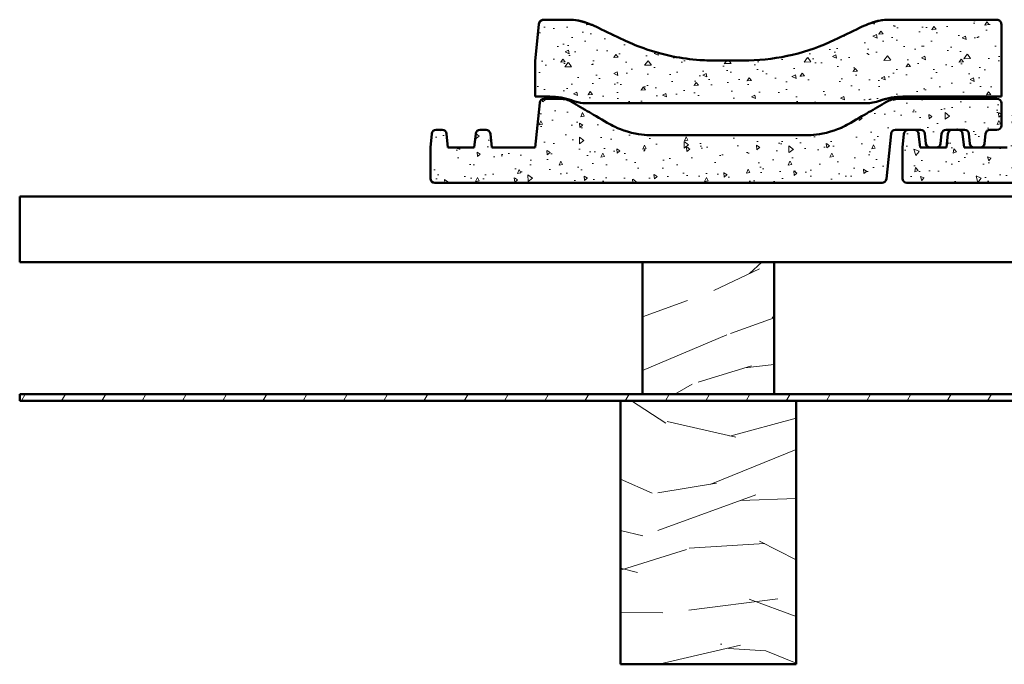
# Model space of a CAD drawing. Header units: millimetres. Extents: x 200 to 13555, y -185 to 8310.
# Tile 28 of 70: x 1703 to 2151, y 7434 to 7727. Entities that reach past the tile are written whole.
import ezdxf

# ---------------------------------------------------------------- set-up
doc = ezdxf.new("R2010")
doc.units = ezdxf.units.MM
doc.header["$LTSCALE"] = 10
doc.layers.add('Schraffur', color=7, linetype='Continuous', lineweight=18)
doc.layers.add('Sichtbare Kanten(DIN)', color=7, linetype='Continuous', lineweight=50)

msp = doc.modelspace()

# ---------------------------------------------------------------- hatches: boundary and pattern name
at = {"layer": 'Schraffur'}
h = msp.add_hatch(dxfattribs=at)
h.set_pattern_fill('AR-CONC', color=256, scale=2.691638, angle=135.0002, style=0, pattern_type=2)
h.set_pattern_definition([(185.0002, (0, 0), (-12.457146, 14.845727), [2.01873, -22.206017]), (130.0002, (0, 0), (-11.675415, -16.957153), [1.614983, -17.764814]), (235.4512, (-1.038, 1.237), (-24.13258, -2.11123), [1.715656, -18.872207]), (181.1844, (-3.807, -3.807), (-17.162355, 23.462755), [3.02809, -33.30903]), (231.6358, (-5.237, -1.85), (-36.32946, -0.75099), [2.57348, -28.30823]), (126.1842, (-3.807, -3.807), (-36.32946, -0.75106), [2.42247, -26.64722]), (156.0002, (-4.758, -0.952), (-3.697914, 19.02371), [2.01873, -22.206017]), (101.0002, (-4.758, -0.952), (-18.43254, -9.170706), [1.614983, -17.764814]), (206.4516, (-5.066, 0.634), (-22.130445, 9.85303), [1.715656, -18.872207]), (172.50021, (0, 0), (-6.567301, -6.1044766), [0, -17.549482, 0, -18.033977, 0, -17.832105]), (142.50021, (0, 0), (-12.513672, -2.49985), [0, -10.282059, 0, -17.145737, 0, -6.796387]), (102.50021, (4.244, -4.244), (-9.7308706, 10.589359), [0, -6.729096, 0, -20.99478, 0, -27.858458]), (92.50021, (6.148, -6.148), (-13.004949, 9.19432), [0, -8.747825, 0, -13.942687, 0, -19.783542])])
edge = h.paths.add_edge_path()
edge.add_spline(control_points=[(1959.02, 7689.4), (1959.29, 7689.36), (1959.57, 7689.34), (1959.85, 7689.34)], knot_values=[-0.081557, -0.081557, -0.081557, -0.081557, 0, 0, 0, 0], degree=3, periodic=0)
edge.add_line((1959.85, 7689.34), (2088.7, 7689.34))
edge.add_spline(control_points=[(2088.7, 7689.34), (2088.98, 7689.34), (2089.26, 7689.36), (2089.53, 7689.4)], knot_values=[-0.081646, -0.081646, -0.081646, -0.081646, 0, 0, 0, 0], degree=3, periodic=0)
edge.add_spline(control_points=[(2089.53, 7689.4), (2090.45, 7689.5), (2091.6, 7689.75), (2093.31, 7690.22), (2093.94, 7690.41), (2094.54, 7690.63)], knot_values=[-0.530772, -0.530772, -0.530772, -0.530772, -0.192001, -0.192001, 0, 0, 0, 0], degree=3, periodic=0)
edge.add_ellipse((2104.61, 7662.15), major_axis=(0, 30.23), ratio=0.992546, start_angle=0, end_angle=19.5994, ccw=False)
edge.add_line((2104.61, 7692.38), (2149.54, 7692.38))
edge.add_line((2149.54, 7692.38), (2149.54, 7725.17))
edge.add_spline(control_points=[(2149.54, 7725.17), (2149.54, 7725.44), (2149.48, 7725.77), (2149.28, 7726.28), (2149.11, 7726.55), (2148.75, 7726.92), (2148.51, 7727.1), (2148.06, 7727.29), (2147.78, 7727.35), (2147.54, 7727.35)], knot_values=[-0.310236, -0.310236, -0.310236, -0.310236, -0.226476, -0.226476, -0.147134, -0.147134, -0.07203, -0.07203, 0, 0, 0, 0], degree=3, periodic=0)
edge.add_line((2147.54, 7727.35), (2097.67, 7727.35))
edge.add_spline(control_points=[(2097.67, 7727.35), (2095.92, 7727.35), (2094.17, 7727.05), (2090.05, 7725.94), (2087.54, 7724.91), (2084.96, 7723.66)], knot_values=[-1.461572, -1.461572, -1.461572, -1.461572, -0.861774, -0.861774, 0, 0, 0, 0], degree=3, periodic=0)
edge.add_spline(control_points=[(2084.96, 7723.66), (2081.33, 7721.92), (2077.31, 7719.99), (2073.57, 7718.2)], knot_values=[-1.243797, -1.243797, -1.243797, -1.243797, 0, 0, 0, 0], degree=3, periodic=0)
edge.add_spline(control_points=[(2073.57, 7718.2), (2067.51, 7715.3), (2061.1, 7713.02), (2047.92, 7709.86), (2041.23, 7708.99), (2033.68, 7708.8), (2032.86, 7708.79), (2032.08, 7708.79)], knot_values=[-4.034188, -4.034188, -4.034188, -4.034188, -2.121577, -2.121577, -0.233152, -0.233152, 0, 0, 0, 0], degree=3, periodic=0)
edge.add_line((2032.08, 7708.79), (2018.99, 7708.79))
edge.add_spline(control_points=[(2018.99, 7708.79), (2018.22, 7708.79), (2017.4, 7708.8), (2015.11, 7708.86), (2013.65, 7708.93), (2008.09, 7709.32), (2004, 7709.88), (1989.85, 7712.73), (1982.2, 7715.95), (1977.5, 7718.2)], knot_values=[-2.533609, -2.533609, -2.533609, -2.533609, -2.40777, -2.40777, -2.187146, -2.187146, -1.56301, -1.56301, 0, 0, 0, 0], degree=3, periodic=0)
edge.add_spline(control_points=[(1977.5, 7718.2), (1973.76, 7719.99), (1969.74, 7721.92), (1966.12, 7723.66)], knot_values=[-2.863314, -2.863314, -2.863314, -2.863314, -1.63252, -1.63252, -1.63252, -1.63252], degree=3, periodic=0)
edge.add_spline(control_points=[(1966.12, 7723.66), (1964.84, 7724.28), (1963.53, 7724.86), (1960.8, 7725.94), (1959.33, 7726.43), (1956.4, 7727.13), (1954.9, 7727.35), (1953.4, 7727.35)], knot_values=[-1.329698, -1.329698, -1.329698, -1.329698, -0.90429, -0.90429, -0.448624, -0.448624, 0, 0, 0, 0], degree=3, periodic=0)
edge.add_line((1953.4, 7727.35), (1941.02, 7727.35))
edge.add_spline(control_points=[(1941.02, 7727.35), (1940.8, 7727.35), (1940.59, 7727.31), (1940.18, 7727.16), (1939.98, 7727.05), (1939.58, 7726.74), (1939.4, 7726.51), (1939.11, 7725.98), (1939.02, 7725.67), (1938.98, 7725.36)], knot_values=[-0.313161, -0.313161, -0.313161, -0.313161, -0.247906, -0.247906, -0.181327, -0.181327, -0.09434, -0.09434, 0, 0, 0, 0], degree=3, periodic=0)
edge.add_line((1938.98, 7725.36), (1937.22, 7708.5))
edge.add_line((1937.22, 7708.5), (1937.22, 7692.38))
edge.add_line((1937.22, 7692.38), (1943.94, 7692.38))
edge.add_ellipse((1943.94, 7662.15), major_axis=(0, 30.23), ratio=0.992546, start_angle=340.4006, end_angle=360, ccw=False)
edge.add_spline(control_points=[(1954.01, 7690.63), (1955.67, 7690.03), (1957.68, 7689.55), (1959.02, 7689.4)], knot_values=[-0.404193, -0.404193, -0.404193, -0.404193, 0, 0, 0, 0], degree=3, periodic=0)
h = msp.add_hatch(dxfattribs=at)
h.set_pattern_fill('AR-CONC', color=256, scale=2.691638, angle=45, style=0, pattern_type=2)
h.set_pattern_definition([(95, (0, 0), (14.845773, 12.45709), [2.01873, -22.206017]), (40, (0, 0), (-16.95711, 11.675477), [1.614983, -17.764814]), (145.451, (1.237, 1.038), (-2.11114, 24.13259), [1.715656, -18.872207]), (91.1842, (-3.807, 3.807), (23.46282, 17.16227), [3.02809, -33.30903]), (141.6356, (-1.85, 5.237), (-0.75086, 36.32946), [2.57348, -28.30823]), (36.184, (-3.807, 3.807), (-0.75092, 36.32946), [2.42247, -26.64722]), (66, (-0.952, 4.758), (19.023723, 3.697844), [2.01873, -22.206017]), (11, (-0.952, 4.758), (-9.17064, 18.43257), [1.614983, -17.764814]), (116.4514, (0.634, 5.066), (9.85311, 22.13041), [1.715656, -18.872207]), (82.5, (0, 0), (-6.1044525, 6.5673237), [0, -17.549482, 0, -18.033977, 0, -17.832105]), (52.5, (0, 0), (-2.499804, 12.513681), [0, -10.282059, 0, -17.145737, 0, -6.796387]), (12.5, (-4.244, -4.244), (10.5893945, 9.730832), [0, -6.729096, 0, -20.99478, 0, -27.858458]), (2.5, (-6.148, -6.148), (9.194367, 13.004915), [0, -8.747825, 0, -13.942687, 0, -19.783542])])
edge = h.paths.add_edge_path()
edge.add_line((1909.54, 7669.21), (1897.54, 7669.21))
edge.add_line((1897.54, 7669.21), (1896.88, 7675.46))
edge.add_ellipse((1894.89, 7675.25), major_axis=(0, 2.02), ratio=0.992546, start_angle=276, end_angle=360)
edge.add_line((1894.89, 7677.27), (1892.18, 7677.27))
edge.add_ellipse((1892.18, 7675.25), major_axis=(0, 2.02), ratio=0.992546, start_angle=0, end_angle=84)
edge.add_line((1890.19, 7675.46), (1889.54, 7669.21))
edge.add_line((1889.54, 7669.21), (1889.54, 7655.1))
edge.add_ellipse((1891.54, 7655.1), major_axis=(0, -2.02), ratio=0.992546, start_angle=270, end_angle=360)
edge.add_line((1891.54, 7653.09), (2095.21, 7653.09))
edge.add_ellipse((2095.21, 7655.1), major_axis=(0, -2.02), ratio=0.992546, start_angle=0, end_angle=84)
edge.add_line((2097.2, 7654.89), (2099.35, 7675.46))
edge.add_ellipse((2101.34, 7675.25), major_axis=(0, 2.02), ratio=0.992546, start_angle=0, end_angle=84, ccw=False)
edge.add_line((2101.34, 7677.27), (2107.18, 7677.27))
edge.add_line((2107.18, 7677.27), (2109.89, 7677.27))
edge.add_line((2109.89, 7677.27), (2112.74, 7677.27))
edge.add_ellipse((2112.74, 7675.25), major_axis=(0, 2.02), ratio=0.992546, start_angle=276, end_angle=360, ccw=False)
edge.add_line((2114.72, 7675.46), (2115.19, 7671.01))
edge.add_ellipse((2117.18, 7671.22), major_axis=(0, -2.02), ratio=0.992546, start_angle=276, end_angle=360)
edge.add_line((2117.18, 7669.21), (2119.89, 7669.21))
edge.add_ellipse((2119.89, 7671.22), major_axis=(0, -2.02), ratio=0.992546, start_angle=0, end_angle=84)
edge.add_line((2121.88, 7671.01), (2122.35, 7675.46))
edge.add_ellipse((2124.34, 7675.25), major_axis=(0, 2.02), ratio=0.992546, start_angle=0, end_angle=84, ccw=False)
edge.add_line((2124.34, 7677.27), (2127.18, 7677.27))
edge.add_line((2127.18, 7677.27), (2129.89, 7677.27))
edge.add_line((2129.89, 7677.27), (2132.74, 7677.27))
edge.add_ellipse((2132.74, 7675.25), major_axis=(0, 2.02), ratio=0.992546, start_angle=276, end_angle=360, ccw=False)
edge.add_line((2134.72, 7675.46), (2135.19, 7671.01))
edge.add_ellipse((2137.18, 7671.22), major_axis=(0, -2.02), ratio=0.992546, start_angle=276, end_angle=360)
edge.add_line((2137.18, 7669.21), (2139.89, 7669.21))
edge.add_ellipse((2139.89, 7671.22), major_axis=(0, -2.02), ratio=0.992546, start_angle=0, end_angle=84)
edge.add_line((2141.88, 7671.01), (2142.35, 7675.46))
edge.add_ellipse((2144.34, 7675.25), major_axis=(0, 2.02), ratio=0.992546, start_angle=0, end_angle=84, ccw=False)
edge.add_line((2144.34, 7677.27), (2147.54, 7677.27))
edge.add_ellipse((2147.54, 7679.28), major_axis=(0, -2.02), ratio=0.992546, start_angle=0, end_angle=90)
edge.add_line((2149.54, 7679.28), (2149.54, 7689.36))
edge.add_ellipse((2147.54, 7689.36), major_axis=(0, 2.02), ratio=0.992546, start_angle=270, end_angle=360)
edge.add_line((2147.54, 7691.37), (2102.24, 7691.37))
edge.add_spline(control_points=[(2102.24, 7691.37), (2101.35, 7691.37), (2100.48, 7691.26), (2098.77, 7690.79), (2097.96, 7690.45), (2097.2, 7690)], knot_values=[-0.529094, -0.529094, -0.529094, -0.529094, -0.264684, -0.264684, 0, 0, 0, 0], degree=3, periodic=0)
edge.add_spline(control_points=[(2097.2, 7690), (2094.55, 7688.44), (2091.78, 7686.81), (2087.1, 7684.06), (2082.62, 7681.42), (2079.84, 7679.83)], knot_values=[-2.262163, -2.262163, -2.262163, -2.262163, -0.960654, -0.960654, 0, 0, 0, 0], degree=3, periodic=0)
edge.add_spline(control_points=[(2079.84, 7679.83), (2078.44, 7679.03), (2075.02, 7677.19), (2065.5, 7674.88), (2061.88, 7674.77), (2060.39, 7674.77)], knot_values=[-0.960597, -0.960597, -0.960597, -0.960597, -0.447921, -0.447921, 0, 0, 0, 0], degree=3, periodic=0)
edge.add_line((2060.39, 7674.77), (1990.69, 7674.77))
edge.add_spline(control_points=[(1990.69, 7674.77), (1989.19, 7674.77), (1985.57, 7674.88), (1976.05, 7677.19), (1972.63, 7679.03), (1971.23, 7679.83)], knot_values=[-0.90389, -0.90389, -0.90389, -0.90389, -0.482407, -0.482407, 0, 0, 0, 0], degree=3, periodic=0)
edge.add_spline(control_points=[(1971.23, 7679.83), (1968.45, 7681.42), (1963.97, 7684.06), (1959.3, 7686.81), (1956.53, 7688.44), (1953.87, 7690)], knot_values=[-1.81679, -1.81679, -1.81679, -1.81679, -1.15832, -1.15832, -0.266199, -0.266199, -0.266199, -0.266199], degree=3, periodic=0)
edge.add_spline(control_points=[(1953.87, 7690), (1953.11, 7690.45), (1952.3, 7690.79), (1950.6, 7691.26), (1949.72, 7691.37), (1948.84, 7691.37)], knot_values=[-0.529075, -0.529075, -0.529075, -0.529075, -0.2644, -0.2644, 0, 0, 0, 0], degree=3, periodic=0)
edge.add_line((1948.84, 7691.37), (1941.34, 7691.37))
edge.add_ellipse((1941.34, 7689.36), major_axis=(0, 2.02), ratio=0.992546, start_angle=0, end_angle=84)
edge.add_line((1939.35, 7689.57), (1937.22, 7669.21))
edge.add_line((1937.22, 7669.21), (1917.54, 7669.21))
edge.add_line((1917.54, 7669.21), (1916.88, 7675.46))
edge.add_ellipse((1914.89, 7675.25), major_axis=(0, 2.02), ratio=0.992546, start_angle=276, end_angle=360)
edge.add_line((1914.89, 7677.27), (1912.18, 7677.27))
edge.add_ellipse((1912.18, 7675.25), major_axis=(0, 2.02), ratio=0.992546, start_angle=0, end_angle=84)
edge.add_line((1910.19, 7675.46), (1909.54, 7669.21))
h = msp.add_hatch(dxfattribs=at)
h.set_pattern_fill('AR-CONC', color=256, scale=2.691638, angle=60, style=0, pattern_type=2)
h.set_pattern_definition([(109.99998, (0, 0), (11.11579, 15.87499), [2.01873, -22.206017]), (54.99998, (0, 0), (-19.401143, 6.88883), [1.614983, -17.764814]), (160.45098, (0.926, 1.323), (-8.28517, 22.76389), [1.715656, -18.872207]), (106.18418, (-4.662, 2.692), (18.22143, 22.650096), [3.02809, -33.30903]), (156.63558, (-3.144, 4.58), (-10.12802, 34.89723), [2.57348, -28.30823]), (51.18398, (-4.662, 2.692), (-10.12808, 34.89722), [2.42247, -26.64722]), (80.99998, (-2.15, 4.35), (17.418436, 8.495538), [2.01873, -22.206017]), (25.99998, (-2.15, 4.35), (-13.62885, 15.430967), [1.614983, -17.764814]), (131.45138, (-0.7, 5.058), (3.789613, 23.926505), [1.715656, -18.872207]), (97.49998, (0, 0), (-7.596195, 4.763602), [0, -17.549482, 0, -18.033977, 0, -17.832105]), (67.49998, (0, 0), (-5.6534, 11.440293), [0, -10.282059, 0, -17.145737, 0, -6.796387]), (27.49998, (-3.001, -5.198), (7.71005, 12.1399956), [0, -6.729096, 0, -20.99478, 0, -27.858458]), (17.49998, (-4.347, -7.529), (5.515163, 14.941458), [0, -8.747825, 0, -13.942687, 0, -19.783542])])
edge = h.paths.add_edge_path()
edge.add_line((2124.54, 7669.21), (2119.89, 7669.21))
edge.add_line((2119.89, 7669.21), (2117.18, 7669.21))
edge.add_line((2117.18, 7669.21), (2112.54, 7669.21))
edge.add_line((2112.54, 7669.21), (2111.88, 7675.46))
edge.add_ellipse((2109.89, 7675.25), major_axis=(0, 2.02), ratio=0.992546, start_angle=276, end_angle=360)
edge.add_line((2109.89, 7677.27), (2107.18, 7677.27))
edge.add_ellipse((2107.18, 7675.25), major_axis=(0, 2.02), ratio=0.992546, start_angle=0, end_angle=84)
edge.add_line((2105.19, 7675.46), (2104.54, 7669.21))
edge.add_line((2104.54, 7669.21), (2104.54, 7655.1))
edge.add_ellipse((2106.54, 7655.1), major_axis=(0, -2.02), ratio=0.992546, start_angle=270, end_angle=360)
edge.add_line((2106.54, 7653.09), (2310.21, 7653.09))
edge.add_ellipse((2310.21, 7655.1), major_axis=(0, -2.02), ratio=0.992546, start_angle=0, end_angle=84)
edge.add_line((2312.2, 7654.89), (2314.35, 7675.46))
edge.add_ellipse((2316.34, 7675.25), major_axis=(0, 2.02), ratio=0.992546, start_angle=0, end_angle=84, ccw=False)
edge.add_line((2316.34, 7677.27), (2322.18, 7677.27))
edge.add_line((2322.18, 7677.27), (2324.89, 7677.27))
edge.add_line((2324.89, 7677.27), (2327.74, 7677.27))
edge.add_ellipse((2327.74, 7675.25), major_axis=(0, 2.02), ratio=0.992546, start_angle=276, end_angle=360, ccw=False)
edge.add_line((2329.72, 7675.46), (2330.19, 7671.01))
edge.add_ellipse((2332.18, 7671.22), major_axis=(0, -2.02), ratio=0.992546, start_angle=276, end_angle=360)
edge.add_line((2332.18, 7669.21), (2334.89, 7669.21))
edge.add_ellipse((2334.89, 7671.22), major_axis=(0, -2.02), ratio=0.992546, start_angle=0, end_angle=84)
edge.add_line((2336.88, 7671.01), (2337.35, 7675.46))
edge.add_ellipse((2339.34, 7675.25), major_axis=(0, 2.02), ratio=0.992546, start_angle=0, end_angle=84, ccw=False)
edge.add_line((2339.34, 7677.27), (2342.18, 7677.27))
edge.add_line((2342.18, 7677.27), (2344.89, 7677.27))
edge.add_line((2344.89, 7677.27), (2347.74, 7677.27))
edge.add_ellipse((2347.74, 7675.25), major_axis=(0, 2.02), ratio=0.992546, start_angle=276, end_angle=360, ccw=False)
edge.add_line((2349.72, 7675.46), (2350.19, 7671.01))
edge.add_ellipse((2352.18, 7671.22), major_axis=(0, -2.02), ratio=0.992546, start_angle=276, end_angle=360)
edge.add_line((2352.18, 7669.21), (2354.89, 7669.21))
edge.add_ellipse((2354.89, 7671.22), major_axis=(0, -2.02), ratio=0.992546, start_angle=0, end_angle=84)
edge.add_line((2356.88, 7671.01), (2357.35, 7675.46))
edge.add_ellipse((2359.34, 7675.25), major_axis=(0, 2.02), ratio=0.992546, start_angle=0, end_angle=84, ccw=False)
edge.add_line((2359.34, 7677.27), (2362.54, 7677.27))
edge.add_ellipse((2362.54, 7679.28), major_axis=(0, -2.02), ratio=0.992546, start_angle=0, end_angle=90)
edge.add_line((2364.54, 7679.28), (2364.54, 7689.36))
edge.add_ellipse((2362.54, 7689.36), major_axis=(0, 2.02), ratio=0.992546, start_angle=270, end_angle=360)
edge.add_line((2362.54, 7691.37), (2317.24, 7691.37))
edge.add_spline(control_points=[(2317.24, 7691.37), (2316.35, 7691.37), (2315.48, 7691.26), (2313.77, 7690.79), (2312.96, 7690.45), (2312.2, 7690)], knot_values=[-0.529094, -0.529094, -0.529094, -0.529094, -0.264684, -0.264684, 0, 0, 0, 0], degree=3, periodic=0)
edge.add_spline(control_points=[(2312.2, 7690), (2309.55, 7688.44), (2306.78, 7686.81), (2302.1, 7684.06), (2297.62, 7681.42), (2294.84, 7679.83)], knot_values=[-2.262163, -2.262163, -2.262163, -2.262163, -0.960654, -0.960654, 0, 0, 0, 0], degree=3, periodic=0)
edge.add_spline(control_points=[(2294.84, 7679.83), (2293.44, 7679.03), (2290.02, 7677.19), (2280.5, 7674.88), (2276.88, 7674.77), (2275.39, 7674.77)], knot_values=[-0.960597, -0.960597, -0.960597, -0.960597, -0.447921, -0.447921, 0, 0, 0, 0], degree=3, periodic=0)
edge.add_line((2275.39, 7674.77), (2205.69, 7674.77))
edge.add_spline(control_points=[(2205.69, 7674.77), (2204.19, 7674.77), (2200.57, 7674.88), (2191.05, 7677.19), (2187.63, 7679.03), (2186.23, 7679.83)], knot_values=[-0.90389, -0.90389, -0.90389, -0.90389, -0.482407, -0.482407, 0, 0, 0, 0], degree=3, periodic=0)
edge.add_spline(control_points=[(2186.23, 7679.83), (2183.45, 7681.42), (2178.97, 7684.06), (2174.3, 7686.81), (2171.53, 7688.44), (2168.87, 7690)], knot_values=[-1.81679, -1.81679, -1.81679, -1.81679, -1.15832, -1.15832, -0.266199, -0.266199, -0.266199, -0.266199], degree=3, periodic=0)
edge.add_spline(control_points=[(2168.87, 7690), (2168.11, 7690.45), (2167.3, 7690.79), (2165.6, 7691.26), (2164.72, 7691.37), (2163.84, 7691.37)], knot_values=[-0.529075, -0.529075, -0.529075, -0.529075, -0.2644, -0.2644, 0, 0, 0, 0], degree=3, periodic=0)
edge.add_line((2163.84, 7691.37), (2156.34, 7691.37))
edge.add_ellipse((2156.34, 7689.36), major_axis=(0, 2.02), ratio=0.992546, start_angle=0, end_angle=84)
edge.add_line((2154.35, 7689.57), (2152.22, 7669.21))
edge.add_line((2152.22, 7669.21), (2139.89, 7669.21))
edge.add_line((2139.89, 7669.21), (2137.18, 7669.21))
edge.add_line((2137.18, 7669.21), (2132.54, 7669.21))
edge.add_line((2132.54, 7669.21), (2131.88, 7675.46))
edge.add_ellipse((2129.89, 7675.25), major_axis=(0, 2.02), ratio=0.992546, start_angle=276, end_angle=360)
edge.add_line((2129.89, 7677.27), (2127.18, 7677.27))
edge.add_ellipse((2127.18, 7675.25), major_axis=(0, 2.02), ratio=0.992546, start_angle=0, end_angle=84)
edge.add_line((2125.19, 7675.46), (2124.54, 7669.21))
h = msp.add_hatch(dxfattribs=at)
h.set_pattern_fill('WOOD', color=256, scale=191.161419, angle=30, style=0, pattern_type=2)
h.set_pattern_definition([(25.23602, (-16.249, 28.144), (-1916.634516, -885.82202), [23.019, -2278.8735]), (41.3099, (4.573, 37.958), (566.62215, 547.8735), [29.242, -945.494]), (75, (26.54, 57.26), (-95.5808, 165.5507), [21.6274, -248.7163]), (76.84762, (32.136, 78.152), (883.99613, 3821.383476), [41.925, -4150.5732]), (42.99462, (41.676, 118.977), (-1298.79428, -1191.327849), [25.5042, -2524.8982]), (30, (60.33, 136.37), (69.97, 261.1314), [47.7904, -143.371]), (20.538, (101.717, 160.264), (-923.3323, -312.35854), [23.2557, -1139.5342]), (24.28902, (-42.056, 72.842), (-1585.54147, -694.66517), [19.2115, -1901.9376]), (30, (-24.54, 80.74), (69.97, 261.1314), [28.674, -162.487]), (58.30082, (0.288, 95.082), (1247.572295, 2044.696246), [28.2246, -2794.2447]), (82.12502, (15.119, 119.096), (-184.298853, -1210.075403), [43.5915, -2135.9803]), (69.28942, (21.091, 162.276), (515.399716, 1401.237142), [27.1692, -2689.7367]), (36.34022, (30.7, 187.69), (1228.823683, 930.196886), [34.621, -1696.42]), (18.11102, (58.587, 208.205), (-2604.450705, -841.461703), [37.117, -3674.562]), (23.29002, (-71.686, 124.163), (1585.538774, 694.672154), [32.7215, -3239.4405]), (33.36652, (-41.63, 137.101), (2553.225872, 1694.843471), [32.5536, -3222.8095]), (63.6901, (-14.44, 155.005), (-235.52016, -356.71216), [34.462, -654.7795]), (77.48962, (0.832, 185.897), (604.113463, 2776.857129), [31.1188, -3080.7574]), (44.93142, (7.573, 216.277), (1534.318532, 1548.043658), [29.6763, -2937.9407]), (30, (28.58, 237.24), (69.97, 261.1314), [22.9394, -168.222]), (17.00502, (48.448, 248.706), (1681.120605, 529.114484), [25.5042, -2524.8982]), (30, (51.32, 29.63), (69.97, 261.1314), [0, -191.1614]), (253.15202, (60.161, 67.844), (1145.151913, 3751.406127), [41.925, -4150.5732]), (236.565, (-47.57, 193.27), (-69.9699, -261.1312), [17.098, -410.351]), (218.13002, (-56.992, 179), (-897.72449, -739.03379), [27.0342, -1324.6817]), (186.80102, (-78.257, 162.308), (-1018.91493, -146.7952), [14.5585, -1441.2845]), (56.5651, (60.16, 67.84), (69.9695, 261.1314), [21.3724, -406.0766]), (36.70982, (71.937, 85.68), (-1394.375905, -1025.776994), [32.7215, -3239.4405]), (19.87502, (98.169, 105.239), (3101.1018064, 1128.2008865), [54.3719, -5382.8188]), (19.69502, (-5.735, 9.933), (1088.886412, 407.931495), [21.3724, -2115.87]), (45.52412, (14.387, 17.136), (-1534.310861, -1548.036105), [35.7118, -3535.473]), (72.87892, (39.407, 42.618), (-1005.18714, -3229.152083), [36.5214, -3615.608]), (64.69522, (50.159, 77.521), (986.439542, 2114.664247), [30.2253, -2992.307]), (39.4623, (63.078, 104.846), (732.17272, 643.45436), [34.8837, -1127.906]), (23.41802, (90.01, 127.017), (-3005.523101, -1293.769027), [50.0317, -4953.1453]), (21.87002, (-29.63, 51.32), (-1088.88396, -407.93616), [27.0342, -1324.6817]), (41.3099, (-4.54, 61.39), (566.62215, 547.8735), [29.242, -945.494]), (72.51042, (17.424, 80.695), (-865.248859, -2706.886219), [31.1188, -3080.7574]), (75, (26.78, 110.37), (-95.5808, 165.5507), [35.1446, -235.1993]), (47.35402, (35.872, 144.322), (-1769.830484, -1904.746144), [32.0446, -3172.4002]), (26.63402, (57.581, 167.892), (-2744.377479, -1363.762809), [32.5536, -3222.8095]), (12.89702, (86.68, 182.486), (1942.241712, 459.144606), [26.0008, -2574.084]), (21.25402, (-53.525, 92.708), (1254.433738, 503.518496), [25.1433, -2489.1893]), (44.93142, (-30.092, 101.823), (1534.318532, 1548.043658), [29.6763, -2937.9407]), (62.00542, (-9.083, 122.782), (-541.010617, -974.55611), [36.0683, -1767.3447]), (79.89912, (7.847, 154.63), (-578.504815, -3203.539201), [47.4835, -4700.8696]), (45.94542, (16.175, 201.377), (-566.62209, -547.87411), [27.8335, -1363.843]), (23.99102, (35.529, 221.381), (1751.079932, 790.254185), [36.5214, -3615.608]), (6.80102, (68.895, 236.23), (1018.91493, 146.7952), [14.5585, -1441.2845]), (20.538, (-82.2, 142.374), (-923.3323, -312.35854), [23.2557, -1139.5342]), (40.00802, (-60.422, 150.532), (1629.896195, 1382.491484), [32.9996, -3266.9678]), (67.40542, (-35.146, 171.7475), (1196.351417, 2898.065353), [40.9103, -4050.118]), (59.05462, (76.153, 43.967), (776.530925, 1331.267394), [19.6812, -1948.451]), (40.78432, (86.274, 60.847), (-2362.074069, -2025.95011), [40.8657, -4045.702]), (22.87502, (117.216, 87.54), (-1254.434925, -503.51513), [46.236, -1494.957])])
h.paths.add_polyline_path([(2046.14, 7556.95), (2046.14, 7616.95), (1986.14, 7616.95), (1986.14, 7556.95)])
h = msp.add_hatch(dxfattribs=at)
h.set_pattern_fill('ANSI31', color=256, scale=127, angle=15, style=0)
h.set_pattern_definition([(59.99998, (0, 0), (-13.74815, 7.937505), [])])
h.paths.add_polyline_path([(7974.54, 7553.95), (7974.54, 7556.95), (7690.94, 7556.95), (7630.94, 7556.95), (7063.74, 7556.95), (7003.74, 7556.95), (6436.54, 7556.95), (6376.54, 7556.95), (5809.34, 7556.95), (5749.34, 7556.95), (5182.14, 7556.95), (5122.14, 7556.95), (4554.94, 7556.95), (4494.94, 7556.95), (3927.74, 7556.95), (3867.74, 7556.95), (3300.54, 7556.95), (3240.54, 7556.95), (2673.34, 7556.95), (2613.34, 7556.95), (2046.14, 7556.95), (1986.14, 7556.95), (1702.54, 7556.95), (1702.54, 7553.95), (1976.14, 7553.95), (2056.14, 7553.95), (2603.34, 7553.95), (2683.34, 7553.95), (3230.54, 7553.95), (3310.54, 7553.95), (3857.74, 7553.95), (3937.74, 7553.95), (4484.94, 7553.95), (4564.94, 7553.95), (5112.14, 7553.95), (5192.14, 7553.95), (5739.34, 7553.95), (5819.34, 7553.95), (6366.54, 7553.95), (6446.54, 7553.95), (6993.74, 7553.95), (7073.74, 7553.95), (7620.94, 7553.95), (7700.94, 7553.95)])
h = msp.add_hatch(dxfattribs=at)
h.set_pattern_fill('WOOD', color=256, scale=191.161419, angle=150.0002, style=0, pattern_type=2)
h.set_pattern_definition([(145.23625, (-16.249, -28.144), (1725.466372, -1216.936446), [23.019, -2278.8735]), (161.31015, (-35.16, -15.02), (-757.7843, 216.76947), [29.242, -945.494]), (195.0002, (-62.86, -5.65), (-95.58, -165.551), [21.6274, -248.7163]), (196.84785, (-83.7495, -11.246), (-3751.40877, -1145.143254), [41.925, -4150.5732]), (162.99485, (-123.875, -23.397), (1681.119383, -529.118364), [25.5042, -2524.8982]), (150.0002, (-148.26, -15.94), (-261.131, -69.971), [47.7904, -143.371]), (140.53825, (-189.652, 7.957), (732.1791, -643.44711), [23.2557, -1139.5342]), (144.28925, (-42.055, -72.842), (1394.372417, -1025.781173), [19.2115, -1901.9376]), (150.0002, (-57.65, -61.63), (-261.131, -69.971), [28.674, -162.487]), (178.30105, (-82.487, -47.292), (-2394.545266, 58.071844), [28.2246, -2794.2447]), (202.12525, (-110.7, -46.455), (1140.10373, 445.434657), [43.5915, -2135.9803]), (189.28965, (-151.081, -62.873), (-1471.20583, -254.275058), [27.1692, -2689.7367]), (156.34045, (-177.894, -67.259), (-1419.98831, 599.08855), [34.621, -1696.42]), (138.11125, (-209.605, -53.366), (2030.959715, -1834.781706), [37.117, -3674.562]), (143.29025, (-71.685, -124.163), (-1394.377118, 1025.775345), [32.7215, -3239.4405]), (153.36675, (-97.917, -104.604), (-2744.395753, 1363.726034), [32.5536, -3222.8095]), (183.69035, (-127.017, -90.01), (426.68197, -25.6087), [34.462, -654.7795]), (197.48985, (-161.407, -92.229), (-2706.882175, -865.261509), [31.1188, -3080.7574]), (164.93165, (-191.087, -101.581), (-2107.806562, 554.728782), [29.6763, -2937.9407]), (150.0002, (-219.74, -93.87), (-261.131, -69.971), [22.9394, -168.222]), (137.00525, (-239.61, -82.396), (-1298.79153, 1191.330846), [25.5042, -2524.8982]), (150.0002, (-51.32, 29.63), (-261.131, -69.971), [0, -191.1614]), (13.15225, (-88.835, 18.178), (-3821.385517, -883.98731), [41.925, -4150.5732]), (356.5652, (-143.59, -137.83), (261.131, 69.9709), [17.098, -410.351]), (338.13025, (-126.523, -138.857), (1088.88587, -407.93107), [27.0342, -1324.6817]), (306.80125, (-101.434, -148.927), (636.588994, -809.00613), [14.5585, -1441.2845]), (176.5653, (-88.835, 18.18), (-261.13085, -69.9714), [21.3724, -406.0766]), (156.71005, (-110.169, 19.459), (1585.539595, -694.670279), [32.7215, -3239.4405]), (139.87525, (-140.2244, 32.3964), (-2527.6098004, 2121.522649), [54.3719, -5382.8188]), (139.69525, (-5.735, -9.933), (-897.725124, 739.03405), [21.3724, -2115.87]), (165.52435, (-22.034, 3.892), (2107.796186, -554.725915), [35.7118, -3535.473]), (192.87915, (-56.612, 12.819), (3299.118406, 744.071301), [36.5214, -3615.608]), (184.69545, (-92.215, 4.678), (-2324.571938, -203.059481), [30.2253, -2992.307]), (159.46255, (-122.338, 2.204), (-923.3354, 312.3494), [34.8837, -1127.906]), (143.41825, (-155.005, 14.442), (2623.206018, -1955.964619), [50.0317, -4953.1453]), (141.87025, (-29.63, -51.32), (897.72794, -739.02959), [27.0342, -1324.6817]), (161.31015, (-50.895, -34.63), (-757.7843, 216.76947), [29.242, -945.494]), (192.51065, (-78.595, -25.258), (2776.854305, 604.12644), [31.1188, -3080.7574]), (195.0002, (-108.98, -32), (-95.58, -165.551), [35.1446, -235.1993]), (167.35425, (-142.922, -41.095), (2534.476052, -580.33521), [32.0446, -3172.4002]), (146.63425, (-174.19, -34.08), (2553.248582, -1694.809258), [32.5536, -3222.8095]), (132.89725, (-201.377, -16.176), (-1368.75741, 1452.453025), [26.0008, -2574.084]), (141.25425, (-53.525, -92.709), (-1063.279931, 834.608092), [25.1433, -2489.1893]), (164.93165, (-73.135, -76.972), (-2107.806562, 554.728782), [29.6763, -2937.9407]), (182.00565, (-101.79, -69.257), (1114.495584, 18.75346), [36.0683, -1767.3447]), (199.89935, (-137.837, -70.5195), (3063.594447, 1100.781675), [47.4835, -4700.8696]), (165.94565, (-182.485, -86.681), (757.78478, -216.769115), [27.8335, -1363.843]), (143.99125, (-209.486, -79.922), (-1559.924536, 1121.346532), [36.5214, -3615.608]), (126.80125, (-239.029, -58.45), (-636.588994, 809.00613), [14.5585, -1441.2845]), (140.53825, (-82.2, -142.374), (732.1791, -643.44711), [23.2557, -1139.5342]), (160.00825, (-100.153, -127.593), (-2012.223651, 720.277925), [32.9996, -3266.9678]), (187.40565, (-131.164, -116.311), (-3107.972317, -412.974071), [40.9103, -4050.118]), (179.05485, (-76.153, 43.967), (-1541.17687, 6.855804), [19.6812, -1948.451]), (160.78455, (-95.832, 44.2914), (2935.565322, -1032.629653), [40.8657, -4045.702]), (142.87525, (-134.42, 57.741), (1063.27761, -834.610805), [46.236, -1494.957])])
h.paths.add_polyline_path([(1976.14, 7553.95), (1976.14, 7433.95), (2056.14, 7433.95), (2056.14, 7553.95)])

# ---------------------------------------------------------------- linework, layer by layer
at = {"layer": 'Sichtbare Kanten(DIN)'}
for p, q in [((1938.98, 7725.36), (1937.22, 7708.5)), ((1941.02, 7727.39), (1953.34, 7727.39)), ((1953.4, 7727.35), (1941.02, 7727.35)), ((2147.54, 7727.35), (2097.67, 7727.35)), ((2097.74, 7727.39), (2147.54, 7727.39)), ((2149.54, 7725.21), (2149.54, 7725.17)), ((2149.54, 7692.38), (2149.54, 7725.17)), ((1937.22, 7708.5), (1937.22, 7692.38)), ((2032.08, 7708.79), (2018.99, 7708.79)), ((1937.22, 7692.38), (1943.94, 7692.38)), ((1937.22, 7692.38), (1937.22, 7692.37)), ((1943.94, 7692.37), (1937.22, 7692.37)), ((1939.35, 7689.57), (1937.22, 7669.21)), ((1948.84, 7691.37), (1941.34, 7691.37)), ((1959.85, 7689.34), (2088.7, 7689.34)), ((2147.54, 7691.37), (2102.24, 7691.37)), ((2104.61, 7692.38), (2149.54, 7692.38)), ((2149.54, 7692.37), (2104.61, 7692.37)), ((2149.54, 7692.38), (2149.54, 7692.37)), ((2149.54, 7679.28), (2149.54, 7689.36)), ((1894.89, 7677.27), (1892.18, 7677.27)), ((1914.89, 7677.27), (1912.18, 7677.27)), ((2101.34, 7677.27), (2112.74, 7677.27)), ((2106.96, 7677.26), (2101.34, 7677.26)), ((2109.89, 7677.27), (2107.18, 7677.27)), ((2112.74, 7677.26), (2110.11, 7677.26)), ((2124.34, 7677.27), (2132.74, 7677.27)), ((2126.96, 7677.26), (2124.34, 7677.26)), ((2129.89, 7677.27), (2127.18, 7677.27)), ((2132.74, 7677.26), (2130.11, 7677.26)), ((2144.34, 7677.27), (2147.54, 7677.27)), ((2147.54, 7677.26), (2144.34, 7677.26)), ((2149.54, 7679.27), (2149.54, 7679.28)), ((1890.19, 7675.46), (1889.54, 7669.21)), ((1897.54, 7669.21), (1896.88, 7675.46)), ((1910.19, 7675.46), (1909.54, 7669.21)), ((1917.54, 7669.21), (1916.88, 7675.46)), ((2060.39, 7674.77), (1990.69, 7674.77)), ((2097.2, 7654.89), (2099.35, 7675.46)), ((2099.35, 7675.45), (2097.2, 7654.88)), ((2105.19, 7675.46), (2104.54, 7669.21)), ((2112.54, 7669.21), (2111.88, 7675.46)), ((2114.72, 7675.46), (2115.19, 7671.01)), ((2115.19, 7671), (2114.72, 7675.45)), ((2121.88, 7671.01), (2122.35, 7675.46)), ((2122.35, 7675.45), (2121.88, 7671)), ((2125.19, 7675.46), (2124.54, 7669.21)), ((2132.54, 7669.21), (2131.88, 7675.46)), ((2134.72, 7675.46), (2135.19, 7671.01)), ((2135.19, 7671), (2134.72, 7675.45)), ((2141.88, 7671.01), (2142.35, 7675.46)), ((2142.35, 7675.45), (2141.88, 7671)), ((1889.54, 7669.21), (1889.54, 7655.1)), ((1909.54, 7669.21), (1897.54, 7669.21)), ((1937.22, 7669.21), (1917.54, 7669.21)), ((2104.54, 7669.21), (2104.54, 7655.1)), ((2124.54, 7669.21), (2112.54, 7669.21)), ((2117.18, 7669.21), (2119.89, 7669.21)), ((2152.22, 7669.21), (2132.54, 7669.21)), ((2137.18, 7669.21), (2139.89, 7669.21)), ((1889.54, 7655.1), (1889.54, 7655.09)), ((2104.54, 7655.1), (2104.54, 7655.09)), ((1891.54, 7653.09), (2095.21, 7653.09)), ((2095.21, 7653.08), (1891.54, 7653.08)), ((2106.54, 7653.09), (2310.21, 7653.09)), ((2310.21, 7653.08), (2106.54, 7653.08)), ((2288.54, 7646.95), (1702.54, 7646.95)), ((1702.54, 7646.95), (1702.54, 7616.95)), ((2288.54, 7616.95), (1702.54, 7616.95)), ((2046.14, 7616.95), (1986.14, 7616.95)), ((1986.14, 7616.95), (1986.14, 7556.95)), ((2046.14, 7556.95), (2046.14, 7616.95)), ((7974.54, 7556.95), (1702.54, 7556.95)), ((1702.54, 7556.95), (1702.54, 7553.95)), ((1986.14, 7556.95), (2046.14, 7556.95)), ((1702.54, 7553.95), (7974.54, 7553.95)), ((1976.14, 7553.95), (1976.14, 7433.95)), ((2056.14, 7553.95), (1976.14, 7553.95)), ((2056.14, 7433.95), (2056.14, 7553.95)), ((1976.14, 7433.95), (2056.14, 7433.95))]:
    msp.add_line(p, q, dxfattribs=at)
for centre, major_axis, ratio, start_param, end_param in [((1936.93, 7704.12), (2.43, 23.56), 0.013416, 0.437415, 0.442082), ((1977.31, 7712.97), (39.71, -19.09), 0.117022, 1.990488, 1.996061), ((2073.78, 7712.98), (39.68, 19.08), 0.117052, 1.145528, 1.151106), ((1941.34, 7689.36), (0, 2.02), 0.992546, 0, 1.466077), ((1943.94, 7662.15), (0, 30.23), 0.992546, 5.941112, 6.283185), ((1943.94, 7662.14), (0, 30.23), 0.992546, 5.948898, 6.283185), ((1951.24, 7664.24), (15.66, -24.21), 0.826674, 2.344974, 2.353752), ((2097.33, 7664.22), (15.65, 24.24), 0.826952, 0.787128, 0.795898), ((2104.61, 7662.15), (0, 30.23), 0.992546, 0, 0.342074), ((2104.61, 7662.14), (0, 30.23), 0.992546, 0, 0.334287), ((2147.54, 7689.36), (0, 2.02), 0.992546, 4.712389, 6.283185), ((1892.18, 7675.25), (0, 2.02), 0.992546, 0, 1.466077), ((1894.89, 7675.25), (0, 2.02), 0.992546, 4.817109, 6.283185), ((1912.18, 7675.25), (0, 2.02), 0.992546, 0, 1.466077), ((1914.89, 7675.25), (0, 2.02), 0.992546, 4.817109, 6.283185), ((2101.34, 7675.25), (0, 2.02), 0.992546, 0, 1.466077), ((2101.34, 7675.24), (0, 2.02), 0.992546, 0, 1.466077), ((2107.18, 7675.25), (0, 2.02), 0.992546, 0, 1.466077), ((2109.89, 7675.25), (0, 2.02), 0.992546, 4.817109, 6.283185), ((2112.74, 7675.25), (0, 2.02), 0.992546, 4.817109, 6.283185), ((2112.74, 7675.24), (0, 2.02), 0.992546, 4.817109, 6.283185), ((2124.34, 7675.25), (0, 2.02), 0.992546, 0, 1.466077), ((2124.34, 7675.24), (0, 2.02), 0.992546, 0, 1.466077), ((2127.18, 7675.25), (0, 2.02), 0.992546, 0, 1.466077), ((2129.89, 7675.25), (0, 2.02), 0.992546, 4.817109, 6.283185), ((2132.74, 7675.25), (0, 2.02), 0.992546, 4.817109, 6.283185), ((2132.74, 7675.24), (0, 2.02), 0.992546, 4.817109, 6.283185), ((2144.34, 7675.25), (0, 2.02), 0.992546, 0, 1.466077), ((2144.34, 7675.24), (0, 2.02), 0.992546, 0, 1.466077), ((2147.54, 7679.28), (0, -2.02), 0.992546, 0, 1.570796), ((2147.54, 7679.27), (0, -2.02), 0.992546, 0, 1.570796), ((2117.18, 7671.22), (0, -2.02), 0.992546, 4.817109, 6.283185), ((2117.18, 7671.21), (0, -2.02), 0.992546, 4.817109, 6.172735), ((2119.89, 7671.22), (0, -2.02), 0.992546, 0, 1.466077), ((2119.89, 7671.21), (0, -2.02), 0.992546, 0.110451, 1.466077), ((2137.18, 7671.22), (0, -2.02), 0.992546, 4.817109, 6.283185), ((2137.18, 7671.21), (0, -2.02), 0.992546, 4.817109, 6.172735), ((2139.89, 7671.22), (0, -2.02), 0.992546, 0, 1.466077), ((2139.89, 7671.21), (0, -2.02), 0.992546, 0.110451, 1.466077), ((1891.54, 7655.1), (0, -2.02), 0.992546, 4.712389, 6.283185), ((1891.54, 7655.09), (0, -2.02), 0.992546, 4.712389, 6.283185), ((2095.21, 7655.1), (0, -2.02), 0.992546, 0, 1.466077), ((2095.21, 7655.09), (0, -2.02), 0.992546, 0, 1.466077), ((2106.54, 7655.1), (0, -2.02), 0.992546, 4.712389, 6.283185), ((2106.54, 7655.09), (0, -2.02), 0.992546, 4.712389, 6.283185)]:
    msp.add_ellipse(centre, major_axis=major_axis, ratio=ratio, start_param=start_param, end_param=end_param, dxfattribs=at)
for points, knots in [([(1941.02, 7727.35), (1940.8, 7727.35), (1940.59, 7727.31), (1940.18, 7727.16), (1939.98, 7727.05), (1939.58, 7726.74), (1939.4, 7726.51), (1939.11, 7725.98), (1939.02, 7725.67), (1938.98, 7725.36)], [-0.313161, -0.313161, -0.313161, -0.313161, -0.2479057, -0.2479057, -0.1813274, -0.1813274, -0.0943404, -0.0943404, 0, 0, 0, 0]), ([(1939, 7725.47), (1939.03, 7725.71), (1939.09, 7725.94), (1939.31, 7726.41), (1939.47, 7726.64), (1939.86, 7727.01), (1940.08, 7727.16), (1940.54, 7727.34), (1940.78, 7727.39), (1941.02, 7727.39)], [-0.3049388, -0.3049388, -0.3049388, -0.3049388, -0.2340773, -0.2340773, -0.1499877, -0.1499877, -0.0729332, -0.0729332, 0, 0, 0, 0]), ([(1953.34, 7727.39), (1954.99, 7727.39), (1956.66, 7727.12), (1959.8, 7726.3), (1961.36, 7725.75), (1962.96, 7725.08)], [-1.442232, -1.442232, -1.442232, -1.442232, -0.871561, -0.871561, -0.327238, -0.327238, -0.327238, -0.327238]), ([(1966.12, 7723.66), (1964.84, 7724.28), (1963.53, 7724.86), (1960.8, 7725.94), (1959.33, 7726.43), (1956.4, 7727.13), (1954.9, 7727.35), (1953.4, 7727.35)], [-1.329698, -1.329698, -1.329698, -1.329698, -0.90429, -0.90429, -0.448624, -0.448624, 0, 0, 0, 0]), ([(2097.67, 7727.35), (2095.92, 7727.35), (2094.17, 7727.05), (2090.05, 7725.94), (2087.54, 7724.91), (2084.96, 7723.66)], [-1.461572, -1.461572, -1.461572, -1.461572, -0.861774, -0.861774, 0, 0, 0, 0]), ([(2088.11, 7725.08), (2088.42, 7725.21), (2088.73, 7725.33), (2090.42, 7726), (2091.87, 7726.48), (2094.77, 7727.17), (2096.25, 7727.39), (2097.74, 7727.39)], [-0.9927266, -0.9927266, -0.9927266, -0.9927266, -0.893416, -0.893416, -0.4451238, -0.4451238, 0, 0, 0, 0]), ([(2147.54, 7727.39), (2147.78, 7727.39), (2148.06, 7727.33), (2148.51, 7727.14), (2148.75, 7726.96), (2149.11, 7726.59), (2149.28, 7726.32), (2149.48, 7725.82), (2149.54, 7725.49), (2149.54, 7725.21)], [0, 0, 0, 0, 0.0720753, 0.0720753, 0.147155, 0.147155, 0.2263753, 0.2263753, 0.3099025, 0.3099025, 0.3099025, 0.3099025]), ([(2149.54, 7725.17), (2149.54, 7725.44), (2149.48, 7725.77), (2149.28, 7726.28), (2149.11, 7726.55), (2148.75, 7726.92), (2148.51, 7727.1), (2148.06, 7727.29), (2147.78, 7727.35), (2147.54, 7727.35)], [-0.3102359, -0.3102359, -0.3102359, -0.3102359, -0.2264765, -0.2264765, -0.1471336, -0.1471336, -0.0720302, -0.0720302, 0, 0, 0, 0]), ([(2018.99, 7708.79), (2018.22, 7708.79), (2017.4, 7708.8), (2015.11, 7708.86), (2013.65, 7708.93), (2008.09, 7709.32), (2004, 7709.88), (1989.85, 7712.73), (1982.2, 7715.95), (1977.5, 7718.2)], [-2.533609, -2.533609, -2.533609, -2.533609, -2.40777, -2.40777, -2.187146, -2.187146, -1.56301, -1.56301, 0, 0, 0, 0]), ([(2073.57, 7718.2), (2067.51, 7715.3), (2061.1, 7713.02), (2047.92, 7709.86), (2041.23, 7708.99), (2033.68, 7708.8), (2032.86, 7708.79), (2032.08, 7708.79)], [-4.034188, -4.034188, -4.034188, -4.034188, -2.121577, -2.121577, -0.233152, -0.233152, 0, 0, 0, 0]), ([(1953.87, 7690), (1953.11, 7690.45), (1952.3, 7690.79), (1950.6, 7691.26), (1949.72, 7691.37), (1948.84, 7691.37)], [-0.5290755, -0.5290755, -0.5290755, -0.5290755, -0.2644005, -0.2644005, 0, 0, 0, 0]), ([(1971.23, 7679.83), (1968.45, 7681.42), (1963.97, 7684.06), (1959.3, 7686.81), (1956.53, 7688.44), (1953.87, 7690)], [-1.81679, -1.81679, -1.81679, -1.81679, -1.15832, -1.15832, -0.266199, -0.266199, -0.266199, -0.266199]), ([(2097.2, 7690), (2094.55, 7688.44), (2091.78, 7686.81), (2087.1, 7684.06), (2082.62, 7681.42), (2079.84, 7679.83)], [-2.262163, -2.262163, -2.262163, -2.262163, -0.960654, -0.960654, 0, 0, 0, 0]), ([(2089.53, 7689.4), (2090.45, 7689.5), (2091.6, 7689.75), (2093.31, 7690.22), (2093.94, 7690.41), (2094.54, 7690.63)], [-0.5307723, -0.5307723, -0.5307723, -0.5307723, -0.1920006, -0.1920006, 0, 0, 0, 0]), ([(2102.24, 7691.37), (2101.35, 7691.37), (2100.48, 7691.26), (2098.77, 7690.79), (2097.96, 7690.45), (2097.2, 7690)], [-0.5290941, -0.5290941, -0.5290941, -0.5290941, -0.2646841, -0.2646841, 0, 0, 0, 0]), ([(1990.69, 7674.77), (1989.19, 7674.77), (1985.57, 7674.88), (1976.05, 7677.19), (1972.63, 7679.03), (1971.23, 7679.83)], [-0.9038899, -0.9038899, -0.9038899, -0.9038899, -0.4824071, -0.4824071, 0, 0, 0, 0]), ([(2079.84, 7679.83), (2078.44, 7679.03), (2075.02, 7677.19), (2065.5, 7674.88), (2061.88, 7674.77), (2060.39, 7674.77)], [-0.9605972, -0.9605972, -0.9605972, -0.9605972, -0.4479207, -0.4479207, 0, 0, 0, 0])]:
    msp.add_open_spline(points, degree=3, knots=knots, dxfattribs=at)
for points in [[(1977.5, 7718.2), (1973.76, 7719.99), (1969.74, 7721.92), (1966.12, 7723.66)], [(2084.96, 7723.66), (2081.33, 7721.92), (2077.31, 7719.99), (2073.57, 7718.2)], [(1954.38, 7690.5), (1954.18, 7690.56), (1953.98, 7690.63), (1953.79, 7690.69)], [(1954.01, 7690.63), (1955.67, 7690.03), (1957.68, 7689.55), (1959.02, 7689.4)], [(1959.02, 7689.4), (1959.29, 7689.36), (1959.57, 7689.34), (1959.85, 7689.34)], [(2088.7, 7689.34), (2088.98, 7689.34), (2089.26, 7689.36), (2089.53, 7689.4)], [(2094.76, 7690.69), (2094.57, 7690.63), (2094.37, 7690.56), (2094.17, 7690.5)]]:
    msp.add_open_spline(points, degree=3, dxfattribs=at)

doc.saveas('drawing.dxf')
